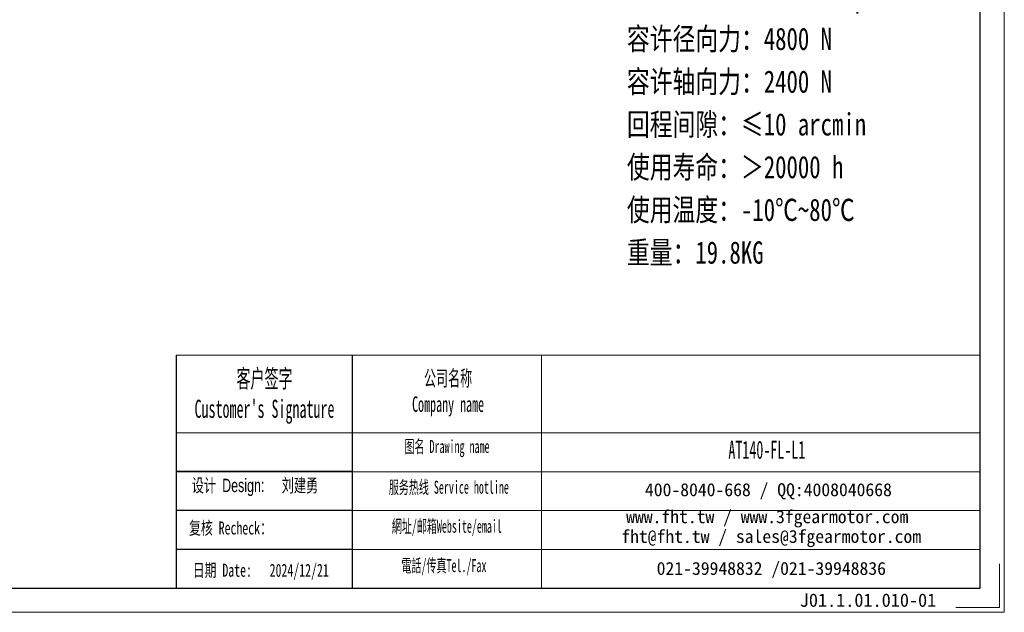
# Model space of a CAD drawing. Header units: millimetres. Extents: x 11 to 930, y 0 to 647.
# Tile 5 of 8: x 488 to 930, y 0 to 266. Entities that reach past the tile are written whole.
import ezdxf

# ---------------------------------------------------------------- set-up
doc = ezdxf.new("R2010")
doc.units = ezdxf.units.MM
doc.layers.add('6文字层', color=3, linetype='Continuous')
doc.layers.add('7标注层', color=4, linetype='Continuous')
for name, color, linetype, lineweight in [('SLD-0', 7, 'Continuous', 18), ('图框_外框线', 7, 'Continuous', 18), ('尺寸线层', 3, 'Continuous', 18), ('粗实线层', 7, 'Continuous', 35)]:
    doc.layers.add(name, color=color, linetype=linetype, lineweight=lineweight)
doc.styles.add('SLDTEXTSTYLE4', font='SimSun.ttf', dxfattribs={"width": 0.566667})
doc.styles.get("Standard").update_dxf_attribs({"font": 'SimSun.ttf'})
doc.styles.add('标准', font='SimSun.ttf', dxfattribs={"width": 0.667})
doc.styles.add('样式 1', font='SimSun.ttf')

msp = doc.modelspace()

# ---------------------------------------------------------------- linework, layer by layer
for p, q in [((637.41014, 115.44043), (637.41014, 10.87269)), ((637.41014, 45.66369), (558.53011, 45.66369)), ((637.41014, 28.21951), (558.53011, 28.21951))]:
    msp.add_line(p, q)
at = {"layer": '7标注层', "color": 0}
msp.add_line((558.53011, 115.44043), (558.53011, 10.89057), dxfattribs=at)
at = {"layer": '图框_外框线'}
for p, q in [((558.53011, 115.44043), (637.41014, 115.44043)), ((637.41014, 115.44043), (637.41014, 10.89057)), ((637.41014, 115.44043), (919.0345, 115.44043)), ((722.39806, 115.44043), (722.39806, 10.89057)), ((558.53011, 80.55206), (637.41014, 80.55206)), ((637.41014, 80.55206), (919.0345, 80.55206)), ((637.41014, 63.10788), (919.0345, 63.10788)), ((637.41014, 45.66369), (919.0345, 45.66369)), ((637.41014, 28.21951), (919.0345, 28.21951))]:
    msp.add_line(p, q, dxfattribs=at)
at = {"layer": '图框_外框线', "color": 3}
msp.add_lwpolyline([(15.11716, 0), (929.92507, 0), (929.92507, 646.89988), (15.11716, 646.89988)], close=True, dxfattribs=at)
at = {"layer": '图框_外框线', "color": 3, "lineweight": 25}
msp.add_lwpolyline([(69.57001, 10.89057), (919.0345, 10.89057), (919.0345, 636.00931), (69.57001, 636.00931)], close=True, dxfattribs=at)
at = {"layer": '图框_外框线', "color": 3}
msp.add_lwpolyline([(927.74695, 21.78114), (927.74695, 2.17811), (908.14393, 2.17811)], dxfattribs=at)
at = {"layer": '粗实线层'}
msp.add_line((637.41014, 63.1655), (558.53011, 63.1655), dxfattribs=at)

# ---------------------------------------------------------------- texts
at = {"layer": '6文字层', "char_height": 6, "attachment_point": 1, "style": '样式 1'}
for s, insert, width in [('{\\W0.667;\\C1;设计 \\fArial|b0|i0|c0|p34;Design:     \\fSimSun|b0|i0|c134|p34;刘建勇}', (565.46852, 59.95887), 64.7706167), ('J01.1.01.010-01', (838.18348, 8.46581), 43.304423)]:
    msp.add_mtext(s, dxfattribs=dict(at, insert=insert, width=width))
at = {"layer": 'SLD-0', "color": 1, "attachment_point": 2, "style": 'SLDTEXTSTYLE4'}
for s, insert, char_height, width in [("{\\fSimSun|b1|i0|c134|p2;客户签字\\PCustomer's Signature}", (598.10609, 108.98595), 8.1406199, 101.2701505), ('{\\fSimSun|b1|i0|c134|p2;公司名称\\PCompany name}', (680.44312, 108.55381), 6.9776742, 90.3390942), ('{\\fSimSun|b1|i0|c134|p2;图名 Drawing name}', (679.96616, 77.33647), 5.8147285, 74.362727), ('\\pt40.7031;AT140-FL-L1', (823.41872, 77.04244), 8.1406199, 59.2431978), ('{\\fSimSun|b1|i0|c134|p2;服务热线 Service hotline}', (680.79073, 59.05218), 5.8147285, 82.8472217), ('{\\fSimSun|b1|i0|c134|p2;網址/邮箱Website/email}', (679.88532, 41.53331), 5.8147285, 86.2361599), ('{\\fSimSun|b1|i0|c134|p2;電話/传真Tel./Fax}', (678.58256, 23.87786), 5.8147285, 87.2733282)]:
    msp.add_mtext(s, dxfattribs=dict(at, insert=insert, char_height=char_height, width=width))
at = {"layer": 'SLD-0', "color": 1, "char_height": 5.8147285, "attachment_point": 2}
for s, insert, width in [('{\\fSimSun|b1|i0|c134|p2;400-8040-668 / QQ:4008040668}', (824.12599, 57.94112), 169.2981993), ('{\\fSimSun|b1|i0|c134|p2;www.fht.tw / www.3fgearmotor.com }', (823.58984, 45.82982), 169.4887822), ('\\pt69.77674;{\\fSimSun|b1|i0|c134|p2;fht@fht.tw / sales@3fgearmotor.com }', (825.36194, 36.97553), 169.4887822), ('{\\fSimSun|b1|i0|c134|p2;021-39948832 /021-39948836 }', (825.42274, 22.60651), 129.4175066)]:
    msp.add_mtext(s, dxfattribs=dict(at, insert=insert, width=width))
at = {"layer": '图框_外框线', "color": 1, "width": 74.7694565, "attachment_point": 2, "style": '标准'}
for s, insert, char_height in [('{\\f宋体|b0|i0|c134|p2;复核 Recheck：}', (582.84761, 40.77674), 5.8465323), ('{\\f宋体|b0|i0|c134|p2;日期 }Date:', (579.20263, 21.82427), 5.8465323), ('2024/12/21', (613.67391, 21.77841), 5.846532)]:
    msp.add_mtext(s, dxfattribs=dict(at, insert=insert, char_height=char_height))
at = {"layer": '尺寸线层', "insert": (760.65678, 358.28297), "char_height": 10, "width": 192.2971028, "attachment_point": 1, "line_spacing_factor": 1.15057, "style": '标准'}
msp.add_mtext('{\\W0.75;性能参数：\\P减速比：1:3~20\\P额定输出力矩：196-360 N.m\\P最大加速力矩：1.5倍额定扭矩\\P额定输入转速：3000 rpm\\P容许径向力：4800 N\\P容许轴向力：2400 N\\P回程间隙：≤10 arcmin\\P使用寿命：＞20000 h\\P使用温度：-10℃~80℃\\P重量：19.8KG}', dxfattribs=at)

doc.saveas('drawing.dxf')
